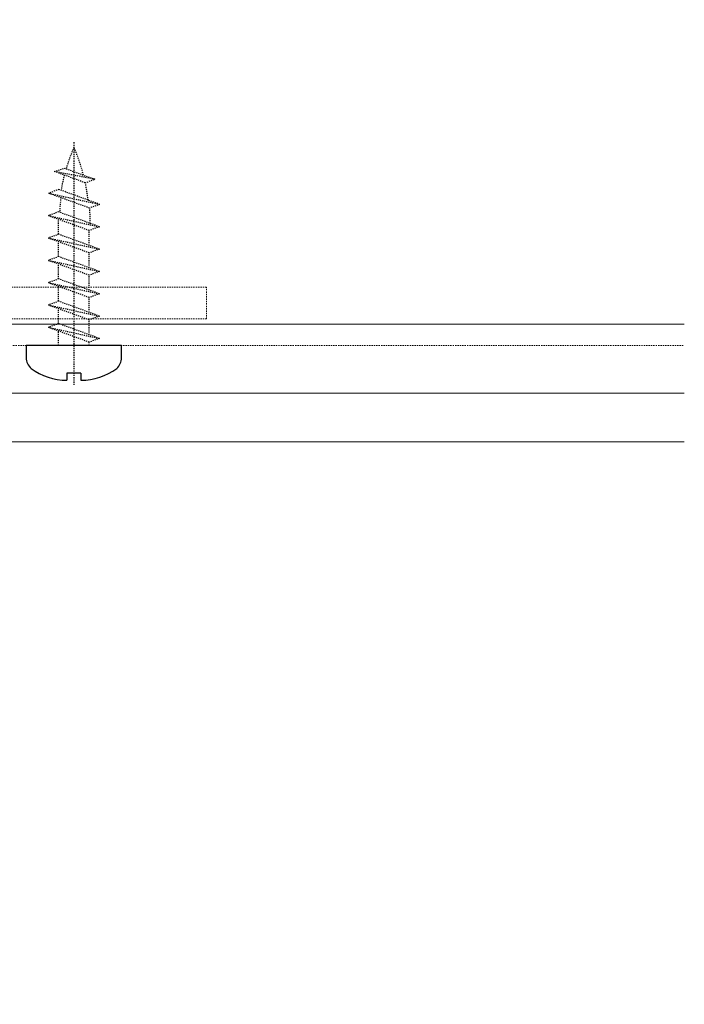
# Model space of a CAD drawing. Header units: millimetres. Extents: x -226731 to 126254, y -16359 to 60195.
# Tile 110 of 256: x -158931 to -158869, y 10538 to 10631. Entities that reach past the tile are written whole.
import ezdxf

# ---------------------------------------------------------------- set-up
doc = ezdxf.new("R2010")
doc.units = ezdxf.units.MM
doc.header["$LTSCALE"] = 0.1
doc.header["$MEASUREMENT"] = 0
doc.linetypes.add('CENTER', pattern=[2, 1.25, -0.25, 0.25, -0.25])
doc.linetypes.add('HIDDEN', pattern=[0.375, 0.25, -0.125])
for name, color, linetype, lineweight in [('0_CCE_ FF_SIDE WALL SPRINKLER', 6, 'Continuous', 0), ('3_Hatch', 8, 'Continuous', 0), ('SPRINKLER COVERAGE AREA', 1, 'Continuous', 9)]:
    doc.layers.add(name, color=color, linetype=linetype, lineweight=lineweight)
for name, color, linetype in [('CENTER LINE', 8, 'CENTER'), ('FIRE FIGHTING SERVICES', 5, 'Continuous'), ('HARDWARES', 7, 'Continuous')]:
    doc.layers.add(name, color=color, linetype=linetype)

# ---------------------------------------------------------------- blocks, each defined once
blk = doc.blocks.new('*U425')
at = {"layer": '3_Hatch', "color": 8, "linetype": 'HIDDEN', "ltscale": 5}
for p, q in [((54.99, 108.972), (32.99, 108.972)), ((54.99, 105.972), (54.99, 108.972)), ((54.99, 105.972), (29.99, 105.972)), ((30.026, 103.48), (100, 103.48))]:
    blk.add_line(p, q, dxfattribs=at)
at = {"layer": '3_Hatch', "color": 8}
for p, q in [((28.399, 105.472), (100, 105.472)), ((30.026, 98.968), (100, 98.968)), ((29.506, 94.412), (100, 94.412))]:
    blk.add_line(p, q, dxfattribs=at)
at = {"layer": 'CENTER LINE', "color": 8, "linetype": 'CENTER'}
blk.add_line((42.49, 122.605), (42.49, 99.706), dxfattribs=at)
at = {"layer": 'HARDWARES', "color": 8, "linetype": 'HIDDEN'}
for p, q in [((40.678, 119.845), (41.588, 120.177)), ((43.566, 118.794), (40.678, 119.845)), ((44.476, 119.126), (40.678, 119.845)), ((41.588, 120.177), (44.476, 119.126)), ((43.566, 118.794), (44.476, 119.126)), ((41.05, 113.943), (41.05, 115.347)), ((43.93, 112.895), (43.93, 114.298)), ((41.05, 111.841), (41.05, 113.244)), ((43.93, 110.792), (43.93, 112.196)), ((41.05, 109.738), (41.05, 111.142)), ((43.93, 108.69), (43.93, 110.094)), ((41.05, 107.636), (41.05, 109.039)), ((43.93, 106.588), (43.93, 107.991)), ((41.05, 105.533), (41.05, 106.937)), ((43.93, 104.485), (43.93, 105.889)), ((43.93, 103.48), (43.93, 103.786))]:
    blk.add_line(p, q, dxfattribs=at)
at = {"layer": 'HARDWARES', "color": 8, "linetype": 'Continuous'}
for p, q in [((38.001, 103.48), (38.001, 102.33)), ((46.978, 103.48), (38.001, 103.48)), ((46.978, 102.33), (46.978, 103.48)), ((43.151, 100.867), (41.829, 100.867)), ((41.829, 100.867), (41.829, 100.206)), ((43.151, 100.867), (43.151, 100.206))]:
    blk.add_line(p, q, dxfattribs=at)
at = {"layer": 'HARDWARES', "color": 8}
for p, q in [((46.978, 103.48), (38.001, 103.48)), ((46.978, 102.663), (46.978, 103.48))]:
    blk.add_line(p, q, dxfattribs=at)
at = {"layer": 'HARDWARES', "color": 8, "linetype": 'HIDDEN'}
for points in [[(44.918, 116.764), (43.958, 116.414), (40.118, 117.812), (44.918, 116.764), (41.078, 118.161), (40.118, 117.812)], [(44.89, 114.652), (43.93, 114.302), (40.09, 115.7), (44.89, 114.652), (41.05, 116.049), (40.09, 115.7)], [(44.89, 112.545), (43.93, 112.196), (40.09, 113.594), (44.89, 112.545), (41.05, 113.943), (40.09, 113.594)], [(44.89, 110.443), (43.93, 110.094), (40.09, 111.491), (44.89, 110.443), (41.05, 111.841), (40.09, 111.491)], [(44.89, 108.341), (43.93, 107.991), (40.09, 109.389), (44.89, 108.341), (41.05, 109.738), (40.09, 109.389)], [(44.89, 106.238), (43.93, 105.889), (40.09, 107.286), (44.89, 106.238), (41.05, 107.636), (40.09, 107.286)], [(44.89, 104.136), (43.93, 103.786), (40.09, 105.184), (44.89, 104.136), (41.05, 105.533), (40.09, 105.184)], [(41.05, 103.48), (41.05, 104.835)]]:
    blk.add_lwpolyline(points, dxfattribs=at)
for centre, start, end in [((57.838, 115.293), 156.05652, 163.30687), ((27.142, 115.293), 14.5757, 23.94348), ((57.838, 115.293), 165.43783, 170.42051), ((27.142, 115.293), 6.31846, 12.03319), ((57.923, 115.279), 172.70738, 177.49199), ((27.227, 115.279), 358.94157, 3.90393)]:
    blk.add_arc(centre, 16.793, start, end, dxfattribs=at)
at = {"layer": 'HARDWARES', "color": 8, "linetype": 'Continuous'}
for centre, radius, start, end in [((39.372, 102.33), 1.371, 180, 228.2624), ((45.607, 102.33), 1.371, 311.73761, 0), ((41.784, 105.778), 5.572, 233.36622, 270.45928), ((43.195, 105.778), 5.572, 269.54072, 306.63379)]:
    blk.add_arc(centre, radius, start, end, dxfattribs=at)
blk = doc.blocks.new('A$C2AD535C3')
at = {"layer": 'SPRINKLER COVERAGE AREA', "color": 1}
blk.add_circle((0, 0), 2500, dxfattribs=at)
blk = doc.blocks.new('G$C3584CA52')
at = {"layer": '0_CCE_ FF_SIDE WALL SPRINKLER', "color": 240, "xscale": -0.6, "yscale": 0.6, "zscale": 0.6}
for p in [(2806.024, -9259), (5355.332, -9259)]:
    blk.add_blockref('A$C2AD535C3', p, dxfattribs=at)

msp = doc.modelspace()

# ---------------------------------------------------------------- block references
at = {"layer": '3_Hatch', "color": 8}
msp.add_blockref('*U425', (-158968.685, 10497.024), dxfattribs=at)
msp.add_blockref('*U425', (-158968.685, 10497.024), dxfattribs=at)
at = {"layer": 'FIRE FIGHTING SERVICES'}
msp.add_blockref('G$C3584CA52', (-163018.332, 21220.5), dxfattribs=at)

doc.saveas('drawing.dxf')
